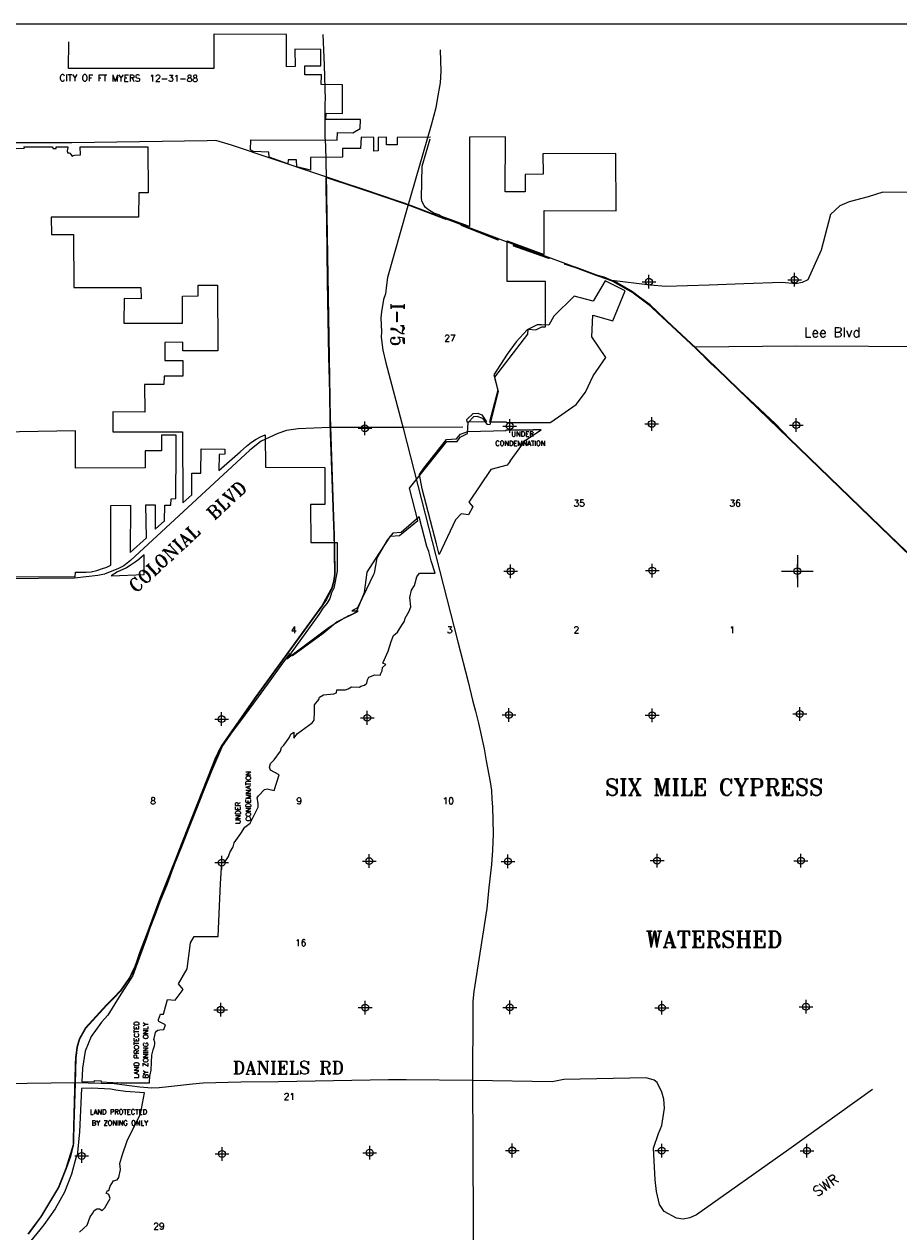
# Model space of a CAD drawing. Extents: x 195802 to 291802, y 776133 to 843814.
# Tile 3 of 4: x 223674 to 255541, y 799811 to 843814. Entities that reach past the tile are written whole.
import ezdxf
from ezdxf.enums import TextEntityAlignment as Align

# ---------------------------------------------------------------- set-up
doc = ezdxf.new("R2010")
doc.units = 0
doc.header["$LTSCALE"] = 800
doc.header["$PDMODE"] = 34
doc.header["$PDSIZE"] = 250
doc.linetypes.add('DASHED', pattern=[0])
doc.linetypes.add('PHANTOM', pattern=[0])
for name, color, linetype in [('6MIROW', 6, 'PHANTOM'), ('BORDER', 1, 'CONTINUOUS'), ('CITY', 14, 'DASHED'), ('MAJROADS', 9, 'CONTINUOUS'), ('SEC', 2, 'CONTINUOUS'), ('TEXT', 7, 'CONTINUOUS'), ('TSHIPS', 7, 'CONTINUOUS'), ('WSHEDS', 3, 'CONTINUOUS')]:
    doc.layers.add(name, color=color, linetype=linetype)
doc.styles.get("Standard").update_dxf_attribs({"font": 'ROMANT'})

# ---------------------------------------------------------------- blocks, each defined once
blk = doc.blocks.new('TWNSHP')
at = {"layer": 'TSHIPS', "color": 0}
for p, q in [((0, 580), (0, -580)), ((-580, 0), (580, 0))]:
    blk.add_line(p, q, dxfattribs=at)

msp = doc.modelspace()

# ---------------------------------------------------------------- linework, layer by layer
at = {"layer": '6MIROW', "color": 0}
for points in [[(241271, 831788), (240790, 831031), (240929, 830476), (240624, 829320), (241234, 829322), (241234, 829305), (241363, 829303), (242604, 829303), (242851, 829303), (242867, 829316), (243785, 829959), (244129, 830403), (244402, 831000), (244871, 831669), (244351, 832426), (244398, 833214), (245123, 833005), (245575, 834101), (244839, 834465), (244403, 833721), (243708, 833905), (242975, 833176), (242789, 832842), (242525, 832857), (242365, 832864), (242001, 832675), (241595, 832240), (241271, 831788)], [(241384, 827888), (241277, 827746), (240677, 827590), (239878, 826397), (240026, 826224), (239868, 825934), (239599, 825966), (239390, 825755), (238790, 824485), (238700, 824875), (238174, 826881), (238078, 827399), (238231, 827633), (239056, 828677), (239425, 828701), (239566, 828874), (239841, 828977), (241236, 829004), (241238, 829032), (242230, 829036)], [(228756, 807743), (228897, 808279), (229180, 808255), (229472, 808636), (229291, 808843), (229612, 809399), (229738, 810340), (229869, 810568), (230739, 810568), (230833, 812507), (230878, 813264), (230998, 813300), (231124, 813483), (231166, 813628), (231294, 813843), (231324, 813980), (231566, 814320), (231714, 814550), (231909, 814701), (232195, 815287), (232204, 815435), (232166, 815623), (232211, 815703), (232431, 815922), (232530, 815950), (232787, 815888), (232968, 816467), (232646, 816637), (232609, 816745), (232653, 816871), (232788, 817013), (233009, 817330), (233055, 817461), (233138, 817538), (233323, 817813), (233388, 817944), (233503, 818022), (233497, 817794), (233629, 817967), (234167, 818362), (234240, 818453), (234254, 818748), (234249, 819014), (234405, 819204), (234432, 819295), (234577, 819379), (234957, 819415), (235054, 819451), (235067, 819557), (235383, 819558), (235474, 819593), (235598, 819671), (235887, 819654), (235935, 819688), (236071, 819729), (236156, 819797), (236179, 819921), (236226, 820015), (236447, 820109), (236652, 820089), (236656, 820132), (236714, 820246), (236732, 820375), (236847, 820478), (236746, 820527), (236940, 820966), (237047, 821321), (237132, 821535), (237274, 821662), (237430, 821918), (237532, 822057), (237561, 822167), (237700, 822429), (237756, 822580), (237727, 822928), (237791, 823185), (237890, 823366), (237979, 823672), (238081, 823815), (238645, 823815), (238505, 824264), (238419, 824594), (238350, 824781), (238061, 825858), (237405, 825297), (237106, 825270), (236898, 825009), (236523, 824372), (236422, 823805), (236404, 823758), (236142, 823233), (235815, 822543), (235615, 822441), (235844, 822440), (235799, 822387), (235073, 822034), (234562, 821612), (233448, 820792), (233341, 820869), (233031, 820448), (232620, 819886), (232195, 819309), (231854, 818844), (231598, 818482), (231192, 817945), (230869, 817470)], [(230870, 817473), (230499, 816601), (230193, 815838), (229949, 815227), (229684, 814554), (229431, 813905), (229144, 813183), (228881, 812476), (228622, 811831), (228440, 811334), (228249, 810871), (228126, 810505), (227918, 809914), (227636, 809149), (227130, 808379), (226721, 807707), (226489, 807456), (226118, 806931), (225896, 806388), (225795, 805775), (225773, 805278), (226236, 805289), (226234, 805320), (226480, 805314), (226479, 805282), (226903, 805247), (226906, 805237), (227071, 805241), (227073, 805257), (227179, 805243), (228245, 805243)], [(228245, 805243), (228258, 805503), (228275, 805590), (228293, 805639), (228295, 805706), (228313, 805990), (228330, 806250), (228379, 806445), (228424, 806588), (228439, 806662), (228430, 806725), (228404, 806816), (228408, 806858), (228460, 807073), (228493, 807125), (228544, 807157), (228620, 807168), (228762, 807181), (228829, 807357), (228585, 807472), (228567, 807503), (228569, 807546), (228646, 807744)], [(228646, 807744), (228756, 807744)], [(225685, 799798), (225831, 799936), (225974, 800051), (226075, 800359), (226165, 800476), (226229, 800584), (226317, 800653), (226413, 800651), (226511, 800591), (226609, 800689), (226813, 801021), (226785, 801095), (226755, 801174), (226713, 801197), (226664, 801225), (226714, 801318), (226757, 801318), (226809, 801471), (226932, 801665), (227063, 801707), (227118, 801785), (227178, 802077), (227158, 802305), (227243, 802592), (227440, 803163), (227916, 804097), (228061, 804873), (227364, 804925), (227012, 804978), (226836, 805004), (226134, 805040), (225764, 805034), (225740, 804515), (225716, 803981), (225688, 803457), (225599, 802578)], [(225583, 802587), (225403, 801910), (225140, 801259), (224800, 800645), (224387, 800070), (224239, 799887), (223917, 799484)]]:
    msp.add_lwpolyline(points, dxfattribs=at)
msp.add_lwpolyline([(239814, 829314), (239798, 829406), (240034, 829626), (240203, 829636), (240354, 829575), (240514, 829318)], close=True, dxfattribs=at)
at = {"layer": '6MIROW', "color": 0, "linetype": 'DASHED'}
msp.add_lwpolyline([(241384, 827888), (241939, 828656), (242506, 829031), (242230, 829036)], dxfattribs=at)
at = {"layer": 'BORDER', "color": 0}
msp.add_lwpolyline([(195802, 780814), (291802, 780814), (291802, 843814), (195802, 843814)], close=True, dxfattribs=at)
at = {"layer": 'CITY', "color": 0}
for points in [[(238478, 839692), (237269, 839683), (237260, 839421), (236872, 839421), (236872, 839692), (236574, 839683), (236574, 839196), (236418, 839185), (236411, 839683), (235952, 839696), (235932, 839280), (235274, 839286), (235270, 838972), (234110, 838961), (234110, 838492), (233608, 838615), (233595, 838876), (233288, 838876), (233286, 838728), (232605, 838967), (232592, 839148), (232031, 839179), (231924, 839229), (231927, 839593), (235074, 839590), (235089, 839869), (235644, 839854), (235915, 840006), (235922, 840340), (234665, 840336), (234672, 840569), (235274, 840558), (235275, 841604), (234498, 841614), (234505, 841967), (233894, 841966), (233894, 842291), (234480, 842291), (234485, 842894), (233536, 842899), (233542, 842273), (233234, 842264), (233226, 843437), (230582, 843446), (230589, 842200), (225294, 842201), (225298, 843171)], [(223363, 839286), (223681, 839290), (223661, 839349), (224690, 839340), (224735, 839277), (224834, 839286), (224834, 839349), (225267, 839340), (225258, 839232), (225245, 839216), (225249, 839130), (225299, 839128), (225339, 839108), (225426, 839005), (225456, 839027), (225509, 839043), (225721, 839050), (225718, 839340), (228182, 839340), (228187, 837663), (227848, 837662), (227842, 836785), (224663, 836786), (224667, 836153), (225475, 836146), (225484, 834224), (227930, 834222), (227938, 833800), (227316, 833813), (227306, 832924), (229443, 832924), (229445, 833908), (230016, 833917), (230014, 834305), (230720, 834303), (230726, 831905), (229460, 831914), (229452, 832227), (228795, 832220), (228800, 831555), (229454, 831557), (229455, 830992), (228777, 830993), (228768, 830686), (228064, 830686), (228070, 829677), (226900, 829685), (226903, 828961), (229445, 828954), (229456, 826367), (229784, 826661), (229788, 827456), (230112, 827458), (230123, 828335), (230988, 828331), (230988, 828142), (230781, 828135), (230772, 827548), (231543, 828231), (231780, 828438), (231962, 828588), (232132, 828692), (232288, 828782), (232450, 828846), (232465, 827670), (234624, 827655), (234631, 826311), (234110, 826310), (234117, 824933), (235076, 824929), (235076, 823883), (234950, 823269), (234877, 823097), (234805, 822890), (234697, 822700), (234560, 822533), (234414, 822307), (233242, 820683), (234600, 821708), (234817, 821862), (235014, 821992), (235259, 822137), (235507, 822271), (235626, 822322), (235778, 822398), (236070, 823104), (236176, 823842), (236475, 824317), (237020, 825162), (237351, 825188), (238011, 825728), (237717, 826909), (239075, 828602), (239450, 828603), (239558, 828770), (239827, 828904), (239849, 829305), (240056, 829518), (240167, 829532), (240367, 829460), (240525, 829240), (240651, 829228), (240960, 830433), (240817, 830948), (242024, 832523), (242031, 832699), (242317, 832673), (242532, 832789), (242663, 832784), (242665, 834431), (241277, 834439), (241275, 835920), (242620, 835424), (242622, 837018), (245246, 837012), (245230, 839098), (242575, 839087), (242580, 838347), (241925, 838338), (241923, 837710), (241203, 837698), (241205, 839709), (239897, 839690), (239904, 836444), (238857, 836822), (238776, 836868), (238595, 836931), (238406, 837048), (238297, 837129), (238252, 837211), (238189, 837310), (238162, 837373), (238153, 837481), (238170, 838637), (238463, 839635)], [(223192, 823684), (225534, 823682), (225543, 823844), (225930, 823844), (226110, 823862), (226320, 823908), (226492, 823967), (226681, 824026), (226833, 824102), (226837, 826274), (227545, 826287), (227532, 824568), (228125, 825094), (228110, 826298), (228448, 826301), (228443, 825408), (228789, 825712), (228795, 826282), (229021, 826283), (229028, 826518), (229201, 826526), (229217, 828289), (229215, 828844), (228681, 828842), (228678, 828268), (228088, 828270), (228085, 827652), (225547, 827636), (225546, 828994), (220092, 828895)]]:
    msp.add_lwpolyline(points, dxfattribs=at)
msp.add_lwpolyline([(226846, 823711), (228046, 823756), (228046, 824478), (227848, 824307), (227713, 824207), (227532, 824090), (227406, 824000), (227270, 823946), (227072, 823864)], close=True, dxfattribs=at)
at = {"layer": 'MAJROADS', "color": 0}
for points in [[(234553, 843439), (234600, 842325), (234641, 841051), (234632, 840959), (234631, 839710), (234654, 839392), (234679, 838235), (234668, 837867), (234684, 836593), (234710, 834447), (234765, 831690), (234837, 829119)], [(238836, 842874), (238836, 842868), (238857, 842095), (238834, 841671), (238726, 841069), (238667, 840770), (238497, 840128), (237633, 837105), (236917, 834578), (236872, 834299), (236839, 833989), (236769, 833780), (236687, 833337), (236672, 833109), (236689, 832604), (236679, 832404), (236746, 831933), (236850, 831473), (237479, 829096), (239478, 821311), (239845, 819845), (240004, 819185), (240112, 818783), (240227, 818342), (240432, 817410), (240505, 816976), (240653, 816209), (240702, 815893), (240717, 815577), (240732, 815297), (240764, 814313), (240736, 813720), (240695, 813201), (240602, 812354), (240530, 811589), (240062, 808568), (240024, 808219), (240021, 807737)], [(245084, 834470), (244800, 834598), (244524, 834667), (241248, 835881), (237513, 837291), (231228, 839408), (230651, 839571), (230341, 839565), (225405, 839493), (222791, 839495), (220177, 839481), (218911, 839441), (218911, 839441), (217219, 839445), (216196, 839402), (215258, 839401), (214839, 839395)], [(260277, 837679), (256928, 837681), (254959, 837688), (254421, 837524), (253733, 837345), (253397, 837197), (253051, 836881), (252714, 835576), (252228, 834499), (252018, 834400), (251783, 834352), (251289, 834406), (249898, 834357), (248632, 834308), (247057, 834253), (246479, 834299), (245084, 834470)], [(248132, 832009), (246476, 833588), (246093, 833868), (245843, 834062), (245843, 834062), (245167, 834453)], [(269261, 830547), (267544, 830541), (266295, 830559), (262223, 830522), (262039, 830557), (261779, 830601), (261604, 830644), (261320, 830780), (261211, 830848), (260378, 831499), (260037, 831770), (259853, 831888), (259645, 832016), (259436, 832059), (259160, 832128), (258892, 832130), (257073, 832060), (251811, 832082), (248107, 832043)], [(248748, 831384), (248107, 832043)], [(270312, 815899), (268297, 816869), (266978, 817549), (262361, 819804), (259297, 821327), (258814, 821615), (258631, 821801), (258373, 822113), (257075, 823363), (256418, 824029), (251851, 828412), (251053, 829247), (248773, 831376)], [(239660, 829126), (237457, 829120), (234803, 829119), (233653, 829063), (233231, 829009), (232918, 828901), (232310, 828621), (231897, 828296), (227549, 824271), (227303, 824083), (227108, 823981), (226597, 823779), (226362, 823725), (225508, 823624), (220257, 823576), (214987, 823563), (208874, 823508)], [(234835, 829151), (234972, 825094), (234974, 824297), (234995, 823791), (234956, 823524), (234891, 823277), (234685, 822845), (234531, 822625), (232111, 819298), (230866, 817514), (230758, 817325), (230639, 817054), (230440, 816535), (230315, 816208), (229363, 813820), (228621, 811957), (227887, 809980), (227718, 809482), (227616, 809251), (227520, 809072), (227179, 808584), (226632, 808024), (225916, 807240), (225690, 806836), (225608, 806555), (225553, 806138), (225532, 805233), (225465, 802969), (225363, 802555), (225203, 802121), (224930, 801430), (224287, 800359), (223815, 799730)], [(240021, 807737), (240008, 805417), (240073, 792256), (240195, 785452), (240202, 783450), (240208, 783043), (240209, 782743), (240239, 782413), (240311, 781982), (240435, 781474)], [(254581, 804997), (251537, 802815), (248175, 800435), (247928, 800318), (247682, 800271), (247444, 800309), (246991, 800557), (246824, 800807), (246713, 801282), (246661, 801706), (246605, 802860), (246788, 803391), (246911, 803690), (247007, 804313), (246983, 804649), (246908, 804903), (246739, 805247), (246632, 805342), (246339, 805423), (243341, 805357), (242908, 805276), (240009, 805329), (237589, 805350), (236951, 805352), (232941, 805273), (231572, 805261), (230197, 805229), (229811, 805189), (228932, 805096), (228592, 805056), (228320, 805043), (227887, 805077), (227238, 805166), (226967, 805208), (225526, 805241), (221175, 805179)]]:
    msp.add_lwpolyline(points, dxfattribs=at)
at = {"layer": 'SEC', "color": 0}
for p in [(251742, 834499), (246438, 834427), (246536, 829249), (236087, 829088), (241366, 829168), (251806, 829204), (241396, 823881), (246557, 823903), (251844, 823883), (241334, 818645), (251933, 818680), (230869, 818492), (236172, 818539), (246554, 818633), (230874, 813264), (236245, 813319), (241297, 813308), (246735, 813337), (251971, 813334), (230836, 807902), (236098, 807982), (241368, 807987), (246907, 807974), (252160, 808012), (225772, 802575), (230883, 802648), (236262, 802695), (241458, 802775), (246904, 802771), (252190, 802767)]:
    msp.add_point(p, dxfattribs=at)
at = {"layer": 'WSHEDS', "color": 0, "const_width": 60}
for points in [[(223815, 799730), (224287, 800359), (224930, 801430), (225203, 802121), (225465, 802969), (225465, 802969), (225526, 805241), (225553, 806138), (225608, 806555), (225690, 806836), (225916, 807240), (226632, 808024), (227179, 808584), (227520, 809072), (227718, 809482), (227887, 809980), (229363, 813820), (230639, 817054), (230866, 817514), (232111, 819298), (234531, 822625), (234891, 823277), (234956, 823524), (234995, 823791), (234972, 825094), (234829, 829064), (234679, 838235), (236095, 837768), (237669, 837233), (239063, 836700)], [(239577, 836502), (240962, 835948)], [(241476, 835750), (242821, 835276)]]:
    msp.add_lwpolyline(points, dxfattribs=at)
msp.add_lwpolyline([(243345, 835084), (243766, 834950, -0.02324), (243775, 834947), (244523, 834667, 0.005025), (244525, 834667), (245075, 834473, -0.044147), (245091, 834466), (245823, 834052, -0.032241), (245833, 834045), (246457, 833577, -0.026482), (246465, 833571), (248107, 832043, -0.00484), (248108, 832042), (258370, 822115, -0.019398)], format="xyb", dxfattribs=at)

# ---------------------------------------------------------------- block references
at = {"layer": 'TSHIPS', "color": 0}
msp.add_blockref('TWNSHP', (251844, 823883), dxfattribs=at)

# ---------------------------------------------------------------- texts
at = {"layer": '6MIROW', "color": 0}
for s, p in [('CONDEMNATION', (240837, 828453)), ('UNDER', (241428, 828789)), ('LAND PROTECTED', (226070, 804091)), ('BY ZONING ONLY', (226138, 803689))]:
    msp.add_text(s, height=180, dxfattribs=at).set_placement(p)
for s, p in [('CONDEMNATION', (231930, 814773)), ('UNDER', (231554, 814668)), ('LAND PROTECTED', (227857, 805400)), ('BY ZONING ONLY', (228192, 805400))]:
    msp.add_text(s, height=180, rotation=90, dxfattribs=at).set_placement(p)
at = {"layer": 'CITY', "color": 0}
msp.add_text('CITY OF FT MYERS  12-31-88', height=240, rotation=359.7705, dxfattribs=at).set_placement((224959, 841737))
at = {"layer": 'MAJROADS', "color": 0}
for s, rotation, p in [('I-75', 270, (237038, 833647)), ('COLONIAL  BLVD', 43, (227754, 823068))]:
    msp.add_text(s, height=480, rotation=rotation, dxfattribs=at).set_placement(p)
for s, height, p in [('Lee Blvd', 360, (252093, 832406)), ('DANIELS RD', 480, (231273, 805553))]:
    msp.add_text(s, height=height, dxfattribs=at).set_placement(p)
at = {"layer": 'TEXT', "color": 0}
for s, p in [('27', (238981, 832253)), ('35', (243691, 826238)), ('36', (249372, 826238)), ('4', (233394, 821623)), ('3', (239075, 821623)), ('2', (243691, 821623)), ('1', (249372, 821623)), ('8', (228267, 815391)), ('9', (233593, 815391)), ('10', (238919, 815391)), ('16', (233543, 810224)), ('21', (233133, 804625)), ('29', (228378, 799895))]:
    msp.add_text(s, height=240, dxfattribs=at).set_placement(p)
for s, p in [('SIX MILE CYPRESS', (248811, 815715)), ('WATERSHED', (248811, 810170))]:
    msp.add_text(s, height=600, dxfattribs=at).set_placement(p, align=Align.CENTER)
msp.add_text('SWR', height=360, rotation=36.0372, dxfattribs=at).set_placement((252570, 801069))

doc.saveas('drawing.dxf')
